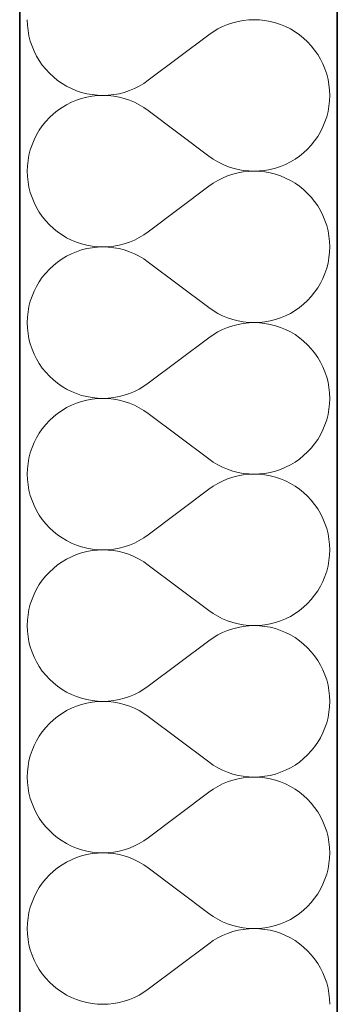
# Model space of a CAD drawing. Header units: millimetres. Extents: x -34676 to 172266, y 39940 to 476087.
# Tile 80 of 256: x 20168 to 20328, y 287969 to 288465. Entities that reach past the tile are written whole.
import ezdxf

# ---------------------------------------------------------------- set-up
doc = ezdxf.new("R2010")
doc.units = ezdxf.units.MM
doc.header["$MEASUREMENT"] = 0
for name, color, linetype in [('#podkład', 252, 'Continuous'), ('- A - ocieplenie', 7, 'Continuous'), ('Konstrukcja - Stropy', 7, 'Continuous'), ('Konstrukcja - Ściany zewnętrzne', 7, 'Continuous')]:
    doc.layers.add(name, color=color, linetype=linetype)

# ---------------------------------------------------------------- blocks, each defined once
blk = doc.blocks.new('UHYGFFFF')
at = {"layer": '- A - ocieplenie', "color": 252, "linetype": 'Continuous', "lineweight": 35, "ltscale": 100}
for p, q in [((19777.48, 396062.63), (19777.47, 388486.86)), ((19937.47, 388486.86), (19937.48, 396062.63))]:
    blk.add_line(p, q, dxfattribs=at)
at = {"layer": '- A - ocieplenie', "color": 252, "linetype": 'Continuous', "lineweight": 13, "ltscale": 100}
for p, q in [((19781.29, 394604.52), (19781.38, 394601.8)), ((19781.38, 394601.8), (19781.68, 394599.09)), ((19879.72, 394601.06), (19877.29, 394599.84)), ((19882.23, 394602.1), (19879.72, 394601.06)), ((19884.81, 394602.96), (19882.23, 394602.1)), ((19887.45, 394603.64), (19884.81, 394602.96)), ((19890.13, 394604.12), (19887.45, 394603.64)), ((19892.83, 394604.42), (19890.13, 394604.12)), ((19895.55, 394604.52), (19892.83, 394604.42)), ((19898.27, 394604.42), (19895.55, 394604.52)), ((19900.97, 394604.13), (19898.27, 394604.42)), ((19903.65, 394603.65), (19900.97, 394604.13)), ((19906.29, 394602.98), (19903.65, 394603.65)), ((19908.87, 394602.12), (19906.29, 394602.98)), ((19911.38, 394601.08), (19908.87, 394602.12)), ((19913.82, 394599.86), (19911.38, 394601.08)), ((19781.68, 394599.09), (19782.16, 394596.42)), ((19782.16, 394596.42), (19782.83, 394593.78)), ((19872.72, 394596.9), (19842.24, 394574.04)), ((19874.95, 394598.45), (19872.72, 394596.9)), ((19877.29, 394599.84), (19874.95, 394598.45)), ((19916.16, 394598.48), (19913.82, 394599.86)), ((19918.39, 394596.93), (19916.16, 394598.48)), ((19920.51, 394595.22), (19918.39, 394596.93)), ((19782.83, 394593.78), (19783.69, 394591.2)), ((19783.69, 394591.2), (19784.73, 394588.68)), ((19922.5, 394593.37), (19920.51, 394595.22)), ((19924.36, 394591.38), (19922.5, 394593.37)), ((19926.06, 394589.26), (19924.36, 394591.38)), ((19784.73, 394588.68), (19785.95, 394586.25)), ((19785.95, 394586.25), (19787.34, 394583.91)), ((19927.62, 394587.02), (19926.06, 394589.26)), ((19929, 394584.68), (19927.62, 394587.02)), ((19787.34, 394583.91), (19788.89, 394581.68)), ((19788.89, 394581.68), (19790.6, 394579.56)), ((19930.22, 394582.25), (19929, 394584.68)), ((19931.26, 394579.74), (19930.22, 394582.25)), ((19790.6, 394579.56), (19792.45, 394577.57)), ((19792.45, 394577.57), (19794.45, 394575.72)), ((19932.12, 394577.16), (19931.26, 394579.74)), ((19932.8, 394574.52), (19932.12, 394577.16)), ((19794.45, 394575.72), (19796.56, 394574.01)), ((19796.56, 394574.01), (19798.8, 394572.46)), ((19798.8, 394572.46), (19801.14, 394571.07)), ((19801.14, 394571.07), (19803.57, 394569.86)), ((19835.24, 394569.88), (19837.67, 394571.1)), ((19837.67, 394571.1), (19840.01, 394572.49)), ((19840.01, 394572.49), (19842.24, 394574.04)), ((19933.28, 394571.84), (19932.8, 394574.52)), ((19933.57, 394569.14), (19933.28, 394571.84)), ((19803.57, 394569.86), (19806.09, 394568.82)), ((19806.09, 394568.82), (19808.67, 394567.96)), ((19808.67, 394567.96), (19811.31, 394567.29)), ((19811.31, 394567.29), (19813.98, 394566.81)), ((19813.98, 394566.81), (19816.69, 394566.52)), ((19816.69, 394566.33), (19813.98, 394566.04)), ((19816.69, 394566.52), (19819.41, 394566.42)), ((19819.41, 394566.42), (19816.69, 394566.33)), ((19819.41, 394566.42), (19822.13, 394566.52)), ((19822.13, 394566.32), (19819.41, 394566.42)), ((19822.13, 394566.52), (19824.83, 394566.81)), ((19824.83, 394566.03), (19822.13, 394566.32)), ((19824.83, 394566.81), (19827.51, 394567.3)), ((19827.51, 394567.3), (19830.14, 394567.97)), ((19830.14, 394567.97), (19832.72, 394568.83)), ((19832.72, 394568.83), (19835.24, 394569.88)), ((19933.67, 394566.42), (19933.57, 394569.14)), ((19933.57, 394563.7), (19933.67, 394566.42)), ((19801.14, 394561.77), (19798.8, 394560.38)), ((19803.57, 394562.99), (19801.14, 394561.77)), ((19806.09, 394564.03), (19803.57, 394562.99)), ((19808.67, 394564.88), (19806.09, 394564.03)), ((19811.31, 394565.55), (19808.67, 394564.88)), ((19813.98, 394566.04), (19811.31, 394565.55)), ((19827.51, 394565.54), (19824.83, 394566.03)), ((19830.14, 394564.87), (19827.51, 394565.54)), ((19832.72, 394564.01), (19830.14, 394564.87)), ((19835.24, 394562.97), (19832.72, 394564.01)), ((19837.67, 394561.75), (19835.24, 394562.97)), ((19840.01, 394560.36), (19837.67, 394561.75)), ((19933.28, 394561), (19933.57, 394563.7)), ((19794.45, 394557.12), (19792.45, 394555.27)), ((19796.56, 394558.83), (19794.45, 394557.12)), ((19798.8, 394560.38), (19796.56, 394558.83)), ((19842.24, 394558.8), (19840.01, 394560.36)), ((19872.72, 394535.94), (19842.24, 394558.8)), ((19932.12, 394555.68), (19932.8, 394558.32)), ((19932.8, 394558.32), (19933.28, 394561)), ((19790.6, 394553.28), (19788.89, 394551.16)), ((19792.45, 394555.27), (19790.6, 394553.28)), ((19930.22, 394550.59), (19931.26, 394553.1)), ((19931.26, 394553.1), (19932.12, 394555.68)), ((19785.95, 394546.59), (19784.73, 394544.16)), ((19787.34, 394548.93), (19785.95, 394546.59)), ((19788.89, 394551.16), (19787.34, 394548.93)), ((19927.62, 394545.82), (19929, 394548.16)), ((19929, 394548.16), (19930.22, 394550.59)), ((19783.69, 394541.64), (19782.83, 394539.06)), ((19784.73, 394544.16), (19783.69, 394541.64)), ((19922.5, 394539.47), (19924.36, 394541.47)), ((19924.36, 394541.47), (19926.06, 394543.58)), ((19926.06, 394543.58), (19927.62, 394545.82)), ((19782.16, 394536.43), (19781.68, 394533.75)), ((19782.83, 394539.06), (19782.16, 394536.43)), ((19918.39, 394535.92), (19920.51, 394537.62)), ((19920.51, 394537.62), (19922.5, 394539.47)), ((19781.68, 394533.75), (19781.38, 394531.04)), ((19872.72, 394535.94), (19874.95, 394534.39)), ((19874.95, 394534.39), (19877.29, 394533)), ((19877.29, 394533), (19879.72, 394531.78)), ((19879.72, 394531.78), (19882.23, 394530.74)), ((19908.87, 394530.72), (19911.38, 394531.76)), ((19911.38, 394531.76), (19913.82, 394532.98)), ((19913.82, 394532.98), (19916.16, 394534.36)), ((19916.16, 394534.36), (19918.39, 394535.92)), ((19781.38, 394531.04), (19781.29, 394528.33)), ((19781.29, 394528.33), (19781.38, 394525.61)), ((19882.23, 394530.74), (19884.81, 394529.88)), ((19884.81, 394526.77), (19882.23, 394525.91)), ((19884.81, 394529.88), (19887.45, 394529.2)), ((19887.45, 394527.45), (19884.81, 394526.77)), ((19887.45, 394529.2), (19890.13, 394528.72)), ((19890.13, 394527.93), (19887.45, 394527.45)), ((19890.13, 394528.72), (19892.83, 394528.42)), ((19892.83, 394528.23), (19890.13, 394527.93)), ((19892.83, 394528.42), (19895.55, 394528.33)), ((19895.55, 394528.33), (19892.83, 394528.23)), ((19895.55, 394528.33), (19898.27, 394528.42)), ((19898.27, 394528.23), (19895.55, 394528.33)), ((19898.27, 394528.42), (19900.97, 394528.71)), ((19900.97, 394527.94), (19898.27, 394528.23)), ((19900.97, 394528.71), (19903.65, 394529.19)), ((19903.65, 394527.46), (19900.97, 394527.94)), ((19903.65, 394529.19), (19906.29, 394529.86)), ((19906.29, 394526.79), (19903.65, 394527.46)), ((19906.29, 394529.86), (19908.87, 394530.72)), ((19908.87, 394525.93), (19906.29, 394526.79)), ((19781.38, 394525.61), (19781.68, 394522.9)), ((19781.68, 394522.9), (19782.16, 394520.22)), ((19874.95, 394522.26), (19872.72, 394520.71)), ((19877.29, 394523.65), (19874.95, 394522.26)), ((19879.72, 394524.87), (19877.29, 394523.65)), ((19882.23, 394525.91), (19879.72, 394524.87)), ((19911.38, 394524.89), (19908.87, 394525.93)), ((19913.82, 394523.67), (19911.38, 394524.89)), ((19916.16, 394522.29), (19913.82, 394523.67)), ((19918.39, 394520.74), (19916.16, 394522.29)), ((19782.16, 394520.22), (19782.83, 394517.59)), ((19782.83, 394517.59), (19783.69, 394515.01)), ((19872.72, 394520.71), (19842.24, 394497.85)), ((19920.51, 394519.03), (19918.39, 394520.74)), ((19922.5, 394517.18), (19920.51, 394519.03)), ((19924.36, 394515.19), (19922.5, 394517.18)), ((19783.69, 394515.01), (19784.73, 394512.49)), ((19784.73, 394512.49), (19785.95, 394510.06)), ((19926.06, 394513.07), (19924.36, 394515.19)), ((19927.62, 394510.83), (19926.06, 394513.07)), ((19785.95, 394510.06), (19787.34, 394507.72)), ((19787.34, 394507.72), (19788.89, 394505.49)), ((19929, 394508.49), (19927.62, 394510.83)), ((19930.22, 394506.06), (19929, 394508.49)), ((19788.89, 394505.49), (19790.6, 394503.37)), ((19790.6, 394503.37), (19792.45, 394501.38)), ((19931.26, 394503.55), (19930.22, 394506.06)), ((19932.12, 394500.97), (19931.26, 394503.55)), ((19792.45, 394501.38), (19794.45, 394499.53)), ((19794.45, 394499.53), (19796.56, 394497.82)), ((19796.56, 394497.82), (19798.8, 394496.27)), ((19840.01, 394496.3), (19842.24, 394497.85)), ((19932.8, 394498.33), (19932.12, 394500.97)), ((19933.28, 394495.65), (19932.8, 394498.33)), ((19798.8, 394496.27), (19801.14, 394494.88)), ((19801.14, 394494.88), (19803.57, 394493.67)), ((19803.57, 394493.67), (19806.09, 394492.63)), ((19806.09, 394492.63), (19808.67, 394491.77)), ((19827.51, 394491.11), (19830.14, 394491.78)), ((19830.14, 394491.78), (19832.72, 394492.64)), ((19832.72, 394492.64), (19835.24, 394493.69)), ((19835.24, 394493.69), (19837.67, 394494.91)), ((19837.67, 394494.91), (19840.01, 394496.3)), ((19933.57, 394492.95), (19933.28, 394495.65)), ((19933.67, 394490.23), (19933.57, 394492.95)), ((19806.09, 394487.83), (19803.57, 394486.8)), ((19808.67, 394488.69), (19806.09, 394487.83)), ((19808.67, 394491.77), (19811.31, 394491.1)), ((19811.31, 394489.36), (19808.67, 394488.69)), ((19811.31, 394491.1), (19813.98, 394490.61)), ((19813.98, 394489.85), (19811.31, 394489.36)), ((19813.98, 394490.61), (19816.69, 394490.33)), ((19816.69, 394490.13), (19813.98, 394489.85)), ((19816.69, 394490.33), (19819.41, 394490.23)), ((19819.41, 394490.23), (19816.69, 394490.13)), ((19819.41, 394490.23), (19822.13, 394490.33)), ((19822.13, 394490.13), (19819.41, 394490.23)), ((19822.13, 394490.33), (19824.83, 394490.62)), ((19824.83, 394489.84), (19822.13, 394490.13)), ((19824.83, 394490.62), (19827.51, 394491.11)), ((19827.51, 394489.35), (19824.83, 394489.84)), ((19830.14, 394488.68), (19827.51, 394489.35)), ((19832.72, 394487.82), (19830.14, 394488.68)), ((19835.24, 394486.77), (19832.72, 394487.82)), ((19933.28, 394484.81), (19933.57, 394487.51)), ((19933.57, 394487.51), (19933.67, 394490.23)), ((19796.56, 394482.64), (19794.45, 394480.93)), ((19798.8, 394484.19), (19796.56, 394482.64)), ((19801.14, 394485.58), (19798.8, 394484.19)), ((19803.57, 394486.8), (19801.14, 394485.58)), ((19837.67, 394485.55), (19835.24, 394486.77)), ((19840.01, 394484.16), (19837.67, 394485.55)), ((19842.24, 394482.61), (19840.01, 394484.16)), ((19872.72, 394459.75), (19842.24, 394482.61)), ((19932.12, 394479.49), (19932.8, 394482.13)), ((19932.8, 394482.13), (19933.28, 394484.81)), ((19790.6, 394477.09), (19788.89, 394474.97)), ((19792.45, 394479.08), (19790.6, 394477.09)), ((19794.45, 394480.93), (19792.45, 394479.08)), ((19931.26, 394476.91), (19932.12, 394479.49)), ((19787.34, 394472.74), (19785.95, 394470.4)), ((19788.89, 394474.97), (19787.34, 394472.74)), ((19927.62, 394469.63), (19929, 394471.97)), ((19929, 394471.97), (19930.22, 394474.4)), ((19930.22, 394474.4), (19931.26, 394476.91)), ((19784.73, 394467.97), (19783.69, 394465.45)), ((19785.95, 394470.4), (19784.73, 394467.97)), ((19924.36, 394465.27), (19926.06, 394467.39)), ((19926.06, 394467.39), (19927.62, 394469.63)), ((19782.83, 394462.87), (19782.16, 394460.24)), ((19783.69, 394465.45), (19782.83, 394462.87)), ((19920.51, 394461.43), (19922.5, 394463.28)), ((19922.5, 394463.28), (19924.36, 394465.27)), ((19781.68, 394457.56), (19781.38, 394454.85)), ((19782.16, 394460.24), (19781.68, 394457.56)), ((19872.72, 394459.75), (19874.95, 394458.2)), ((19874.95, 394458.2), (19877.29, 394456.81)), ((19913.82, 394456.79), (19916.16, 394458.17)), ((19916.16, 394458.17), (19918.39, 394459.72)), ((19918.39, 394459.72), (19920.51, 394461.43)), ((19781.38, 394454.85), (19781.29, 394452.13)), ((19877.29, 394456.81), (19879.72, 394455.59)), ((19879.72, 394455.59), (19882.23, 394454.55)), ((19882.23, 394454.55), (19884.81, 394453.69)), ((19884.81, 394453.69), (19887.45, 394453.01)), ((19887.45, 394453.01), (19890.13, 394452.53)), ((19890.13, 394452.53), (19892.83, 394452.23)), ((19892.83, 394452.23), (19895.55, 394452.13)), ((19895.55, 394452.13), (19898.27, 394452.23)), ((19898.27, 394452.23), (19900.97, 394452.52)), ((19900.97, 394452.52), (19903.65, 394453)), ((19903.65, 394453), (19906.29, 394453.67)), ((19906.29, 394453.67), (19908.87, 394454.53)), ((19908.87, 394454.53), (19911.38, 394455.57)), ((19911.38, 394455.57), (19913.82, 394456.79)), ((19781.29, 394452.13), (19781.38, 394449.42)), ((19781.38, 394449.42), (19781.68, 394446.71)), ((19877.29, 394447.46), (19874.95, 394446.07)), ((19879.72, 394448.68), (19877.29, 394447.46)), ((19882.23, 394449.72), (19879.72, 394448.68)), ((19884.81, 394450.58), (19882.23, 394449.72)), ((19887.45, 394451.26), (19884.81, 394450.58)), ((19890.13, 394451.74), (19887.45, 394451.26)), ((19892.83, 394452.04), (19890.13, 394451.74)), ((19895.55, 394452.13), (19892.83, 394452.04)), ((19898.27, 394452.04), (19895.55, 394452.13)), ((19900.97, 394451.75), (19898.27, 394452.04)), ((19903.65, 394451.27), (19900.97, 394451.75)), ((19906.29, 394450.6), (19903.65, 394451.27)), ((19908.87, 394449.74), (19906.29, 394450.6)), ((19911.38, 394448.7), (19908.87, 394449.74)), ((19913.82, 394447.48), (19911.38, 394448.7)), ((19916.16, 394446.1), (19913.82, 394447.48)), ((19781.68, 394446.71), (19782.16, 394444.03)), ((19782.16, 394444.03), (19782.83, 394441.4)), ((19872.72, 394444.52), (19842.24, 394421.66)), ((19874.95, 394446.07), (19872.72, 394444.52)), ((19918.39, 394444.55), (19916.16, 394446.1)), ((19920.51, 394442.84), (19918.39, 394444.55)), ((19922.5, 394440.99), (19920.51, 394442.84)), ((19782.83, 394441.4), (19783.69, 394438.82)), ((19783.69, 394438.82), (19784.73, 394436.3)), ((19924.36, 394439), (19922.5, 394440.99)), ((19926.06, 394436.88), (19924.36, 394439)), ((19784.73, 394436.3), (19785.95, 394433.87)), ((19785.95, 394433.87), (19787.34, 394431.53)), ((19927.62, 394434.64), (19926.06, 394436.88)), ((19929, 394432.3), (19927.62, 394434.64)), ((19787.34, 394431.53), (19788.89, 394429.3)), ((19788.89, 394429.3), (19790.6, 394427.18)), ((19930.22, 394429.87), (19929, 394432.3)), ((19931.26, 394427.36), (19930.22, 394429.87)), ((19790.6, 394427.18), (19792.45, 394425.19)), ((19792.45, 394425.19), (19794.45, 394423.34)), ((19794.45, 394423.34), (19796.56, 394421.63)), ((19932.12, 394424.78), (19931.26, 394427.36)), ((19932.8, 394422.14), (19932.12, 394424.78)), ((19796.56, 394421.63), (19798.8, 394420.08)), ((19798.8, 394420.08), (19801.14, 394418.69)), ((19801.14, 394418.69), (19803.57, 394417.48)), ((19832.72, 394416.45), (19835.24, 394417.5)), ((19835.24, 394417.5), (19837.67, 394418.72)), ((19837.67, 394418.72), (19840.01, 394420.11)), ((19840.01, 394420.11), (19842.24, 394421.66)), ((19933.28, 394419.46), (19932.8, 394422.14)), ((19933.57, 394416.76), (19933.28, 394419.46)), ((19803.57, 394417.48), (19806.09, 394416.44)), ((19806.09, 394416.44), (19808.67, 394415.58)), ((19808.67, 394415.58), (19811.31, 394414.91)), ((19811.31, 394413.17), (19808.67, 394412.5)), ((19811.31, 394414.91), (19813.98, 394414.42)), ((19813.98, 394413.66), (19811.31, 394413.17)), ((19813.98, 394414.42), (19816.69, 394414.14)), ((19816.69, 394413.94), (19813.98, 394413.66)), ((19816.69, 394414.14), (19819.41, 394414.04)), ((19819.41, 394414.04), (19816.69, 394413.94)), ((19819.41, 394414.04), (19822.13, 394414.14)), ((19822.13, 394413.94), (19819.41, 394414.04)), ((19822.13, 394414.14), (19824.83, 394414.43)), ((19824.83, 394413.65), (19822.13, 394413.94)), ((19824.83, 394414.43), (19827.51, 394414.92)), ((19827.51, 394413.16), (19824.83, 394413.65)), ((19827.51, 394414.92), (19830.14, 394415.59)), ((19830.14, 394412.49), (19827.51, 394413.16)), ((19830.14, 394415.59), (19832.72, 394416.45)), ((19933.67, 394414.04), (19933.57, 394416.76)), ((19933.57, 394411.32), (19933.67, 394414.04)), ((19798.8, 394408), (19796.56, 394406.45)), ((19801.14, 394409.39), (19798.8, 394408)), ((19803.57, 394410.6), (19801.14, 394409.39)), ((19806.09, 394411.64), (19803.57, 394410.6)), ((19808.67, 394412.5), (19806.09, 394411.64)), ((19832.72, 394411.63), (19830.14, 394412.49)), ((19835.24, 394410.58), (19832.72, 394411.63)), ((19837.67, 394409.36), (19835.24, 394410.58)), ((19840.01, 394407.97), (19837.67, 394409.36)), ((19842.24, 394406.42), (19840.01, 394407.97)), ((19932.8, 394405.94), (19933.28, 394408.62)), ((19933.28, 394408.62), (19933.57, 394411.32)), ((19792.45, 394402.89), (19790.6, 394400.9)), ((19794.45, 394404.74), (19792.45, 394402.89)), ((19796.56, 394406.45), (19794.45, 394404.74)), ((19872.72, 394383.56), (19842.24, 394406.42)), ((19931.26, 394400.72), (19932.12, 394403.3)), ((19932.12, 394403.3), (19932.8, 394405.94)), ((19788.89, 394398.78), (19787.34, 394396.55)), ((19790.6, 394400.9), (19788.89, 394398.78)), ((19929, 394395.78), (19930.22, 394398.21)), ((19930.22, 394398.21), (19931.26, 394400.72)), ((19785.95, 394394.21), (19784.73, 394391.78)), ((19787.34, 394396.55), (19785.95, 394394.21)), ((19926.06, 394391.2), (19927.62, 394393.44)), ((19927.62, 394393.44), (19929, 394395.78)), ((19783.69, 394389.26), (19782.83, 394386.68)), ((19784.73, 394391.78), (19783.69, 394389.26)), ((19922.5, 394387.09), (19924.36, 394389.08)), ((19924.36, 394389.08), (19926.06, 394391.2)), ((19782.16, 394384.05), (19781.68, 394381.37)), ((19782.83, 394386.68), (19782.16, 394384.05)), ((19872.72, 394383.56), (19874.95, 394382.01)), ((19916.16, 394381.98), (19918.39, 394383.53)), ((19918.39, 394383.53), (19920.51, 394385.24)), ((19920.51, 394385.24), (19922.5, 394387.09)), ((19781.38, 394378.66), (19781.29, 394375.94)), ((19781.68, 394381.37), (19781.38, 394378.66)), ((19874.95, 394382.01), (19877.29, 394380.62)), ((19877.29, 394380.62), (19879.72, 394379.4)), ((19879.72, 394379.4), (19882.23, 394378.36)), ((19882.23, 394378.36), (19884.81, 394377.5)), ((19906.29, 394377.48), (19908.87, 394378.34)), ((19908.87, 394378.34), (19911.38, 394379.38)), ((19911.38, 394379.38), (19913.82, 394380.6)), ((19913.82, 394380.6), (19916.16, 394381.98)), ((19781.29, 394375.94), (19781.38, 394373.23)), ((19781.38, 394373.23), (19781.68, 394370.52)), ((19882.23, 394373.53), (19879.72, 394372.49)), ((19884.81, 394374.39), (19882.23, 394373.53)), ((19884.81, 394377.5), (19887.45, 394376.82)), ((19887.45, 394375.07), (19884.81, 394374.39)), ((19887.45, 394376.82), (19890.13, 394376.34)), ((19890.13, 394375.55), (19887.45, 394375.07)), ((19890.13, 394376.34), (19892.83, 394376.04)), ((19892.83, 394375.85), (19890.13, 394375.55)), ((19892.83, 394376.04), (19895.55, 394375.94)), ((19895.55, 394375.94), (19892.83, 394375.85)), ((19895.55, 394375.94), (19898.27, 394376.04)), ((19898.27, 394375.85), (19895.55, 394375.94)), ((19898.27, 394376.04), (19900.97, 394376.33)), ((19900.97, 394375.56), (19898.27, 394375.85)), ((19900.97, 394376.33), (19903.65, 394376.81)), ((19903.65, 394375.08), (19900.97, 394375.56)), ((19903.65, 394376.81), (19906.29, 394377.48)), ((19906.29, 394374.41), (19903.65, 394375.08)), ((19908.87, 394373.55), (19906.29, 394374.41)), ((19911.38, 394372.51), (19908.87, 394373.55)), ((19781.68, 394370.52), (19782.16, 394367.84)), ((19872.72, 394368.33), (19842.24, 394345.47)), ((19874.95, 394369.88), (19872.72, 394368.33)), ((19877.29, 394371.27), (19874.95, 394369.88)), ((19879.72, 394372.49), (19877.29, 394371.27)), ((19913.82, 394371.29), (19911.38, 394372.51)), ((19916.16, 394369.91), (19913.82, 394371.29)), ((19918.39, 394368.35), (19916.16, 394369.91)), ((19920.51, 394366.65), (19918.39, 394368.35)), ((19782.16, 394367.84), (19782.83, 394365.21)), ((19782.83, 394365.21), (19783.69, 394362.63)), ((19922.5, 394364.8), (19920.51, 394366.65)), ((19924.36, 394362.8), (19922.5, 394364.8)), ((19783.69, 394362.63), (19784.73, 394360.11)), ((19784.73, 394360.11), (19785.95, 394357.68)), ((19926.06, 394360.69), (19924.36, 394362.8)), ((19927.62, 394358.45), (19926.06, 394360.69)), ((19929, 394356.11), (19927.62, 394358.45)), ((19785.95, 394357.68), (19787.34, 394355.34)), ((19787.34, 394355.34), (19788.89, 394353.11)), ((19788.89, 394353.11), (19790.6, 394350.99)), ((19930.22, 394353.68), (19929, 394356.11)), ((19931.26, 394351.17), (19930.22, 394353.68)), ((19790.6, 394350.99), (19792.45, 394349)), ((19792.45, 394349), (19794.45, 394347.15)), ((19932.12, 394348.59), (19931.26, 394351.17)), ((19932.8, 394345.95), (19932.12, 394348.59)), ((19794.45, 394347.15), (19796.56, 394345.44)), ((19796.56, 394345.44), (19798.8, 394343.89)), ((19798.8, 394343.89), (19801.14, 394342.5)), ((19837.67, 394342.52), (19840.01, 394343.91)), ((19840.01, 394343.91), (19842.24, 394345.47)), ((19933.28, 394343.27), (19932.8, 394345.95)), ((19933.57, 394340.57), (19933.28, 394343.27)), ((19801.14, 394342.5), (19803.57, 394341.28)), ((19803.57, 394341.28), (19806.09, 394340.24)), ((19806.09, 394340.24), (19808.67, 394339.39)), ((19808.67, 394339.39), (19811.31, 394338.72)), ((19811.31, 394338.72), (19813.98, 394338.23)), ((19824.83, 394338.24), (19827.51, 394338.73)), ((19827.51, 394338.73), (19830.14, 394339.4)), ((19830.14, 394339.4), (19832.72, 394340.26)), ((19832.72, 394340.26), (19835.24, 394341.3)), ((19835.24, 394341.3), (19837.67, 394342.52)), ((19933.67, 394337.85), (19933.57, 394340.57)), ((19803.57, 394334.41), (19801.14, 394333.2)), ((19806.09, 394335.45), (19803.57, 394334.41)), ((19808.67, 394336.31), (19806.09, 394335.45)), ((19811.31, 394336.98), (19808.67, 394336.31)), ((19813.98, 394337.46), (19811.31, 394336.98)), ((19813.98, 394338.23), (19816.69, 394337.94)), ((19816.69, 394337.75), (19813.98, 394337.46)), ((19816.69, 394337.94), (19819.41, 394337.85)), ((19819.41, 394337.85), (19816.69, 394337.75)), ((19819.41, 394337.85), (19822.13, 394337.95)), ((19822.13, 394337.75), (19819.41, 394337.85)), ((19822.13, 394337.95), (19824.83, 394338.24)), ((19824.83, 394337.46), (19822.13, 394337.75)), ((19827.51, 394336.97), (19824.83, 394337.46)), ((19830.14, 394336.3), (19827.51, 394336.97)), ((19832.72, 394335.44), (19830.14, 394336.3)), ((19835.24, 394334.39), (19832.72, 394335.44)), ((19837.67, 394333.17), (19835.24, 394334.39)), ((19933.28, 394332.43), (19933.57, 394335.13)), ((19933.57, 394335.13), (19933.67, 394337.85)), ((19794.45, 394328.55), (19792.45, 394326.7)), ((19796.56, 394330.26), (19794.45, 394328.55)), ((19798.8, 394331.81), (19796.56, 394330.26)), ((19801.14, 394333.2), (19798.8, 394331.81)), ((19840.01, 394331.78), (19837.67, 394333.17)), ((19842.24, 394330.23), (19840.01, 394331.78)), ((19872.72, 394307.37), (19842.24, 394330.23)), ((19932.12, 394327.11), (19932.8, 394329.75)), ((19932.8, 394329.75), (19933.28, 394332.43)), ((19790.6, 394324.71), (19788.89, 394322.59)), ((19792.45, 394326.7), (19790.6, 394324.71)), ((19930.22, 394322.02), (19931.26, 394324.53)), ((19931.26, 394324.53), (19932.12, 394327.11)), ((19787.34, 394320.36), (19785.95, 394318.02)), ((19788.89, 394322.59), (19787.34, 394320.36)), ((19927.62, 394317.25), (19929, 394319.59)), ((19929, 394319.59), (19930.22, 394322.02)), ((19784.73, 394315.59), (19783.69, 394313.07)), ((19785.95, 394318.02), (19784.73, 394315.59)), ((19924.36, 394312.89), (19926.06, 394315.01)), ((19926.06, 394315.01), (19927.62, 394317.25)), ((19782.83, 394310.49), (19782.16, 394307.86)), ((19783.69, 394313.07), (19782.83, 394310.49)), ((19918.39, 394307.34), (19920.51, 394309.05)), ((19920.51, 394309.05), (19922.5, 394310.9)), ((19922.5, 394310.9), (19924.36, 394312.89)), ((19781.68, 394305.18), (19781.38, 394302.47)), ((19782.16, 394307.86), (19781.68, 394305.18)), ((19872.72, 394307.37), (19874.95, 394305.82)), ((19874.95, 394305.82), (19877.29, 394304.43)), ((19877.29, 394304.43), (19879.72, 394303.21)), ((19911.38, 394303.19), (19913.82, 394304.41)), ((19913.82, 394304.41), (19916.16, 394305.79)), ((19916.16, 394305.79), (19918.39, 394307.34)), ((19781.38, 394302.47), (19781.29, 394299.75)), ((19781.29, 394299.75), (19781.38, 394297.04)), ((19879.72, 394303.21), (19882.23, 394302.17)), ((19882.23, 394302.17), (19884.81, 394301.31)), ((19884.81, 394301.31), (19887.45, 394300.63)), ((19887.45, 394298.88), (19884.81, 394298.2)), ((19887.45, 394300.63), (19890.13, 394300.15)), ((19890.13, 394299.36), (19887.45, 394298.88)), ((19890.13, 394300.15), (19892.83, 394299.85)), ((19892.83, 394299.66), (19890.13, 394299.36)), ((19892.83, 394299.85), (19895.55, 394299.75)), ((19895.55, 394299.75), (19892.83, 394299.66)), ((19895.55, 394299.75), (19898.27, 394299.85)), ((19898.27, 394299.66), (19895.55, 394299.75)), ((19898.27, 394299.85), (19900.97, 394300.14)), ((19900.97, 394299.37), (19898.27, 394299.66)), ((19900.97, 394300.14), (19903.65, 394300.62)), ((19903.65, 394298.89), (19900.97, 394299.37)), ((19903.65, 394300.62), (19906.29, 394301.29)), ((19906.29, 394298.22), (19903.65, 394298.89)), ((19906.29, 394301.29), (19908.87, 394302.15)), ((19908.87, 394302.15), (19911.38, 394303.19)), ((19781.38, 394297.04), (19781.68, 394294.33)), ((19781.68, 394294.33), (19782.16, 394291.65)), ((19874.95, 394293.69), (19872.72, 394292.14)), ((19877.29, 394295.08), (19874.95, 394293.69)), ((19879.72, 394296.3), (19877.29, 394295.08)), ((19882.23, 394297.34), (19879.72, 394296.3)), ((19884.81, 394298.2), (19882.23, 394297.34)), ((19908.87, 394297.36), (19906.29, 394298.22)), ((19911.38, 394296.32), (19908.87, 394297.36)), ((19913.82, 394295.1), (19911.38, 394296.32)), ((19916.16, 394293.71), (19913.82, 394295.1)), ((19918.39, 394292.16), (19916.16, 394293.71)), ((19782.16, 394291.65), (19782.83, 394289.02)), ((19782.83, 394289.02), (19783.69, 394286.44)), ((19872.72, 394292.14), (19842.24, 394269.28)), ((19920.51, 394290.46), (19918.39, 394292.16)), ((19922.5, 394288.6), (19920.51, 394290.46)), ((19783.69, 394286.44), (19784.73, 394283.92)), ((19784.73, 394283.92), (19785.95, 394281.49)), ((19924.36, 394286.61), (19922.5, 394288.6)), ((19926.06, 394284.5), (19924.36, 394286.61)), ((19927.62, 394282.26), (19926.06, 394284.5)), ((19785.95, 394281.49), (19787.34, 394279.15)), ((19787.34, 394279.15), (19788.89, 394276.92)), ((19929, 394279.92), (19927.62, 394282.26)), ((19930.22, 394277.49), (19929, 394279.92)), ((19788.89, 394276.92), (19790.6, 394274.8)), ((19790.6, 394274.8), (19792.45, 394272.81)), ((19931.26, 394274.98), (19930.22, 394277.49)), ((19932.12, 394272.4), (19931.26, 394274.98)), ((19792.45, 394272.81), (19794.45, 394270.95)), ((19794.45, 394270.95), (19796.56, 394269.25)), ((19796.56, 394269.25), (19798.8, 394267.7)), ((19840.01, 394267.72), (19842.24, 394269.28)), ((19932.8, 394269.76), (19932.12, 394272.4)), ((19933.28, 394267.08), (19932.8, 394269.76)), ((19798.8, 394267.7), (19801.14, 394266.31)), ((19801.14, 394266.31), (19803.57, 394265.09)), ((19803.57, 394265.09), (19806.09, 394264.05)), ((19806.09, 394264.05), (19808.67, 394263.2)), ((19830.14, 394263.21), (19832.72, 394264.07)), ((19832.72, 394264.07), (19835.24, 394265.11)), ((19835.24, 394265.11), (19837.67, 394266.33)), ((19837.67, 394266.33), (19840.01, 394267.72)), ((19933.57, 394264.38), (19933.28, 394267.08)), ((19933.67, 394261.66), (19933.57, 394264.38)), ((19806.09, 394259.26), (19803.57, 394258.22)), ((19808.67, 394260.12), (19806.09, 394259.26)), ((19808.67, 394263.2), (19811.31, 394262.52)), ((19811.31, 394260.79), (19808.67, 394260.12)), ((19811.31, 394262.52), (19813.98, 394262.04)), ((19813.98, 394261.27), (19811.31, 394260.79)), ((19813.98, 394262.04), (19816.69, 394261.75)), ((19816.69, 394261.56), (19813.98, 394261.27)), ((19816.69, 394261.75), (19819.41, 394261.66)), ((19819.41, 394261.66), (19816.69, 394261.56)), ((19819.41, 394261.66), (19822.13, 394261.76)), ((19822.13, 394261.56), (19819.41, 394261.66)), ((19822.13, 394261.76), (19824.83, 394262.05)), ((19824.83, 394261.27), (19822.13, 394261.56)), ((19824.83, 394262.05), (19827.51, 394262.54)), ((19827.51, 394260.78), (19824.83, 394261.27)), ((19827.51, 394262.54), (19830.14, 394263.21)), ((19830.14, 394260.11), (19827.51, 394260.78)), ((19832.72, 394259.25), (19830.14, 394260.11)), ((19835.24, 394258.2), (19832.72, 394259.25)), ((19933.57, 394258.94), (19933.67, 394261.66)), ((19796.56, 394254.07), (19794.45, 394252.36)), ((19798.8, 394255.62), (19796.56, 394254.07)), ((19801.14, 394257.01), (19798.8, 394255.62)), ((19803.57, 394258.22), (19801.14, 394257.01)), ((19837.67, 394256.98), (19835.24, 394258.2)), ((19840.01, 394255.59), (19837.67, 394256.98)), ((19842.24, 394254.04), (19840.01, 394255.59)), ((19932.8, 394253.56), (19933.28, 394256.24)), ((19933.28, 394256.24), (19933.57, 394258.94)), ((19792.45, 394250.51), (19790.6, 394248.52)), ((19794.45, 394252.36), (19792.45, 394250.51)), ((19872.72, 394231.18), (19842.24, 394254.04)), ((19931.26, 394248.34), (19932.12, 394250.92)), ((19932.12, 394250.92), (19932.8, 394253.56)), ((19787.34, 394244.17), (19785.95, 394241.83)), ((19788.89, 394246.4), (19787.34, 394244.17)), ((19790.6, 394248.52), (19788.89, 394246.4)), ((19929, 394243.39), (19930.22, 394245.83)), ((19930.22, 394245.83), (19931.26, 394248.34)), ((19784.73, 394239.4), (19783.69, 394236.88)), ((19785.95, 394241.83), (19784.73, 394239.4)), ((19926.06, 394238.82), (19927.62, 394241.06)), ((19927.62, 394241.06), (19929, 394243.39)), ((19782.83, 394234.3), (19782.16, 394231.66)), ((19783.69, 394236.88), (19782.83, 394234.3)), ((19920.51, 394232.86), (19922.5, 394234.71)), ((19922.5, 394234.71), (19924.36, 394236.7)), ((19924.36, 394236.7), (19926.06, 394238.82)), ((19782.16, 394231.66), (19781.68, 394228.99)), ((19872.72, 394231.18), (19874.95, 394229.63)), ((19874.95, 394229.63), (19877.29, 394228.24)), ((19913.82, 394228.22), (19916.16, 394229.6)), ((19916.16, 394229.6), (19918.39, 394231.15)), ((19918.39, 394231.15), (19920.51, 394232.86)), ((19781.38, 394226.28), (19781.29, 394223.56)), ((19781.68, 394228.99), (19781.38, 394226.28)), ((19877.29, 394228.24), (19879.72, 394227.02)), ((19879.72, 394227.02), (19882.23, 394225.98)), ((19882.23, 394225.98), (19884.81, 394225.11)), ((19884.81, 394225.11), (19887.45, 394224.44)), ((19887.45, 394224.44), (19890.13, 394223.96)), ((19900.97, 394223.95), (19903.65, 394224.43)), ((19903.65, 394224.43), (19906.29, 394225.1)), ((19906.29, 394225.1), (19908.87, 394225.96)), ((19908.87, 394225.96), (19911.38, 394227)), ((19911.38, 394227), (19913.82, 394228.22)), ((19781.29, 394223.56), (19781.38, 394220.84)), ((19781.38, 394220.84), (19781.68, 394218.14)), ((19879.72, 394220.11), (19877.29, 394218.89)), ((19882.23, 394221.15), (19879.72, 394220.11)), ((19884.81, 394222.01), (19882.23, 394221.15)), ((19887.45, 394222.69), (19884.81, 394222.01)), ((19890.13, 394223.17), (19887.45, 394222.69)), ((19890.13, 394223.96), (19892.83, 394223.66)), ((19892.83, 394223.46), (19890.13, 394223.17)), ((19892.83, 394223.66), (19895.55, 394223.56)), ((19895.55, 394223.56), (19892.83, 394223.46)), ((19895.55, 394223.56), (19898.27, 394223.66)), ((19898.27, 394223.47), (19895.55, 394223.56)), ((19898.27, 394223.66), (19900.97, 394223.95)), ((19900.97, 394223.18), (19898.27, 394223.47)), ((19903.65, 394222.7), (19900.97, 394223.18)), ((19906.29, 394222.03), (19903.65, 394222.7)), ((19908.87, 394221.17), (19906.29, 394222.03)), ((19911.38, 394220.13), (19908.87, 394221.17)), ((19913.82, 394218.91), (19911.38, 394220.13)), ((19781.68, 394218.14), (19782.16, 394215.46)), ((19782.16, 394215.46), (19782.83, 394212.83)), ((19872.72, 394215.94), (19842.24, 394193.09)), ((19874.95, 394217.5), (19872.72, 394215.94)), ((19877.29, 394218.89), (19874.95, 394217.5)), ((19916.16, 394217.52), (19913.82, 394218.91)), ((19918.39, 394215.97), (19916.16, 394217.52)), ((19920.51, 394214.27), (19918.39, 394215.97)), ((19782.83, 394212.83), (19783.69, 394210.25)), ((19783.69, 394210.25), (19784.73, 394207.73)), ((19922.5, 394212.41), (19920.51, 394214.27)), ((19924.36, 394210.42), (19922.5, 394212.41)), ((19926.06, 394208.31), (19924.36, 394210.42)), ((19784.73, 394207.73), (19785.95, 394205.3)), ((19785.95, 394205.3), (19787.34, 394202.96)), ((19927.62, 394206.07), (19926.06, 394208.31)), ((19929, 394203.73), (19927.62, 394206.07)), ((19787.34, 394202.96), (19788.89, 394200.73)), ((19788.89, 394200.73), (19790.6, 394198.61)), ((19930.22, 394201.3), (19929, 394203.73)), ((19931.26, 394198.79), (19930.22, 394201.3)), ((19790.6, 394198.61), (19792.45, 394196.62)), ((19792.45, 394196.62), (19794.45, 394194.76)), ((19794.45, 394194.76), (19796.56, 394193.06)), ((19932.12, 394196.21), (19931.26, 394198.79)), ((19932.8, 394193.57), (19932.12, 394196.21)), ((19796.56, 394193.06), (19798.8, 394191.51)), ((19798.8, 394191.51), (19801.14, 394190.12)), ((19801.14, 394190.12), (19803.57, 394188.9)), ((19835.24, 394188.92), (19837.67, 394190.14)), ((19837.67, 394190.14), (19840.01, 394191.53)), ((19840.01, 394191.53), (19842.24, 394193.09)), ((19933.28, 394190.89), (19932.8, 394193.57)), ((19933.57, 394188.19), (19933.28, 394190.89)), ((19803.57, 394188.9), (19806.09, 394187.86)), ((19806.09, 394187.86), (19808.67, 394187.01)), ((19808.67, 394187.01), (19811.31, 394186.33)), ((19811.31, 394186.33), (19813.98, 394185.85)), ((19813.98, 394185.08), (19811.31, 394184.6)), ((19813.98, 394185.85), (19816.69, 394185.56)), ((19816.69, 394185.37), (19813.98, 394185.08)), ((19816.69, 394185.56), (19819.41, 394185.47)), ((19819.41, 394185.47), (19816.69, 394185.37)), ((19819.41, 394185.47), (19822.13, 394185.57)), ((19822.13, 394185.37), (19819.41, 394185.47)), ((19822.13, 394185.57), (19824.83, 394185.86)), ((19824.83, 394185.08), (19822.13, 394185.37)), ((19824.83, 394185.86), (19827.51, 394186.34)), ((19827.51, 394184.59), (19824.83, 394185.08)), ((19827.51, 394186.34), (19830.14, 394187.02)), ((19830.14, 394187.02), (19832.72, 394187.88)), ((19832.72, 394187.88), (19835.24, 394188.92)), ((19933.67, 394185.47), (19933.57, 394188.19)), ((19933.57, 394182.75), (19933.67, 394185.47)), ((19801.14, 394180.82), (19798.8, 394179.43)), ((19803.57, 394182.03), (19801.14, 394180.82)), ((19806.09, 394183.07), (19803.57, 394182.03)), ((19808.67, 394183.93), (19806.09, 394183.07)), ((19811.31, 394184.6), (19808.67, 394183.93)), ((19830.14, 394183.92), (19827.51, 394184.59)), ((19832.72, 394183.06), (19830.14, 394183.92)), ((19835.24, 394182.01), (19832.72, 394183.06)), ((19837.67, 394180.79), (19835.24, 394182.01)), ((19840.01, 394179.4), (19837.67, 394180.79)), ((19932.8, 394177.37), (19933.28, 394180.04)), ((19933.28, 394180.04), (19933.57, 394182.75)), ((19794.45, 394176.17), (19792.45, 394174.32)), ((19796.56, 394177.88), (19794.45, 394176.17)), ((19798.8, 394179.43), (19796.56, 394177.88)), ((19842.24, 394177.85), (19840.01, 394179.4)), ((19872.72, 394154.99), (19842.24, 394177.85)), ((19932.12, 394174.73), (19932.8, 394177.37)), ((19788.89, 394170.21), (19787.34, 394167.98)), ((19790.6, 394172.33), (19788.89, 394170.21)), ((19792.45, 394174.32), (19790.6, 394172.33)), ((19930.22, 394169.64), (19931.26, 394172.15)), ((19931.26, 394172.15), (19932.12, 394174.73)), ((19785.95, 394165.64), (19784.73, 394163.2)), ((19787.34, 394167.98), (19785.95, 394165.64)), ((19927.62, 394164.87), (19929, 394167.2)), ((19929, 394167.2), (19930.22, 394169.64)), ((19783.69, 394160.69), (19782.83, 394158.11)), ((19784.73, 394163.2), (19783.69, 394160.69)), ((19922.5, 394158.52), (19924.36, 394160.51)), ((19924.36, 394160.51), (19926.06, 394162.63)), ((19926.06, 394162.63), (19927.62, 394164.87)), ((19782.16, 394155.47), (19781.68, 394152.8)), ((19782.83, 394158.11), (19782.16, 394155.47)), ((19918.39, 394154.96), (19920.51, 394156.67)), ((19920.51, 394156.67), (19922.5, 394158.52)), ((19781.38, 394150.09), (19781.29, 394147.37)), ((19781.68, 394152.8), (19781.38, 394150.09)), ((19872.72, 394154.99), (19874.95, 394153.44)), ((19874.95, 394153.44), (19877.29, 394152.05)), ((19877.29, 394152.05), (19879.72, 394150.83)), ((19879.72, 394150.83), (19882.23, 394149.79)), ((19908.87, 394149.77), (19911.38, 394150.81)), ((19911.38, 394150.81), (19913.82, 394152.02)), ((19913.82, 394152.02), (19916.16, 394153.41)), ((19916.16, 394153.41), (19918.39, 394154.96)), ((19781.29, 394147.37), (19781.38, 394144.65)), ((19882.23, 394149.79), (19884.81, 394148.92)), ((19884.81, 394145.82), (19882.23, 394144.96)), ((19884.81, 394148.92), (19887.45, 394148.25)), ((19887.45, 394146.5), (19884.81, 394145.82)), ((19887.45, 394148.25), (19890.13, 394147.76)), ((19890.13, 394146.98), (19887.45, 394146.5)), ((19890.13, 394147.76), (19892.83, 394147.47)), ((19892.83, 394147.27), (19890.13, 394146.98)), ((19892.83, 394147.47), (19895.55, 394147.37)), ((19895.55, 394147.37), (19892.83, 394147.27)), ((19895.55, 394147.37), (19898.27, 394147.47)), ((19898.27, 394147.28), (19895.55, 394147.37)), ((19898.27, 394147.47), (19900.97, 394147.76)), ((19900.97, 394146.99), (19898.27, 394147.28)), ((19900.97, 394147.76), (19903.65, 394148.24)), ((19903.65, 394146.51), (19900.97, 394146.99)), ((19903.65, 394148.24), (19906.29, 394148.91)), ((19906.29, 394145.84), (19903.65, 394146.51)), ((19906.29, 394148.91), (19908.87, 394149.77)), ((19908.87, 394144.98), (19906.29, 394145.84)), ((19781.38, 394144.65), (19781.68, 394141.95)), ((19781.68, 394141.95), (19782.16, 394139.27)), ((19874.95, 394141.31), (19872.72, 394139.75)), ((19877.29, 394142.7), (19874.95, 394141.31)), ((19879.72, 394143.92), (19877.29, 394142.7)), ((19882.23, 394144.96), (19879.72, 394143.92)), ((19911.38, 394143.94), (19908.87, 394144.98)), ((19913.82, 394142.72), (19911.38, 394143.94)), ((19916.16, 394141.33), (19913.82, 394142.72)), ((19918.39, 394139.78), (19916.16, 394141.33)), ((19782.16, 394139.27), (19782.83, 394136.64)), ((19782.83, 394136.64), (19783.69, 394134.06)), ((19872.72, 394139.75), (19842.24, 394116.9)), ((19920.51, 394138.08), (19918.39, 394139.78)), ((19922.5, 394136.22), (19920.51, 394138.08)), ((19924.36, 394134.23), (19922.5, 394136.22)), ((19783.69, 394134.06), (19784.73, 394131.54)), ((19784.73, 394131.54), (19785.95, 394129.11)), ((19926.06, 394132.12), (19924.36, 394134.23)), ((19927.62, 394129.88), (19926.06, 394132.12)), ((19785.95, 394129.11), (19787.34, 394126.77)), ((19787.34, 394126.77), (19788.89, 394124.54)), ((19929, 394127.54), (19927.62, 394129.88)), ((19930.22, 394125.11), (19929, 394127.54)), ((19788.89, 394124.54), (19790.6, 394122.42)), ((19790.6, 394122.42), (19792.45, 394120.43)), ((19792.45, 394120.43), (19794.45, 394118.57)), ((19931.26, 394122.6), (19930.22, 394125.11)), ((19932.12, 394120.01), (19931.26, 394122.6)), ((19794.45, 394118.57), (19796.56, 394116.87)), ((19796.56, 394116.87), (19798.8, 394115.32)), ((19840.01, 394115.34), (19842.24, 394116.9)), ((19932.8, 394117.38), (19932.12, 394120.01)), ((19933.28, 394114.7), (19932.8, 394117.38)), ((19798.8, 394115.32), (19801.14, 394113.93)), ((19801.14, 394113.93), (19803.57, 394112.71)), ((19803.57, 394112.71), (19806.09, 394111.67)), ((19806.09, 394111.67), (19808.67, 394110.82)), ((19808.67, 394110.82), (19811.31, 394110.14)), ((19827.51, 394110.15), (19830.14, 394110.83)), ((19830.14, 394110.83), (19832.72, 394111.69)), ((19832.72, 394111.69), (19835.24, 394112.73)), ((19835.24, 394112.73), (19837.67, 394113.95)), ((19837.67, 394113.95), (19840.01, 394115.34)), ((19933.57, 394112), (19933.28, 394114.7)), ((19933.67, 394109.28), (19933.57, 394112)), ((19811.31, 394110.14), (19813.98, 394109.66)), ((19813.98, 394109.66), (19816.69, 394109.37)), ((19816.69, 394109.37), (19819.41, 394109.28)), ((19819.41, 394109.28), (19822.13, 394109.38)), ((19822.13, 394109.38), (19824.83, 394109.67)), ((19824.83, 394109.67), (19827.51, 394110.15))]:
    blk.add_line(p, q, dxfattribs=at)
at = {"layer": 'Konstrukcja - Stropy', "color": 252, "linetype": 'Continuous', "lineweight": 13, "ltscale": 100}
blk.add_line((19937.48, 388030.59), (19937.48, 395682.67), dxfattribs=at)
blk.add_line((19937.48, 388030.59), (19937.48, 395682.67), dxfattribs=at)
at = {"layer": 'Konstrukcja - Ściany zewnętrzne', "color": 252, "linetype": 'Continuous', "lineweight": 35, "ltscale": 100}
blk.add_line((19937.47, 395912.63), (19937.47, 392989.67), dxfattribs=at)

msp = doc.modelspace()

# ---------------------------------------------------------------- block references
at = {"layer": '#podkład'}
msp.add_blockref('UHYGFFFF', (390.91, -106139.89), dxfattribs=at)

doc.saveas('drawing.dxf')
